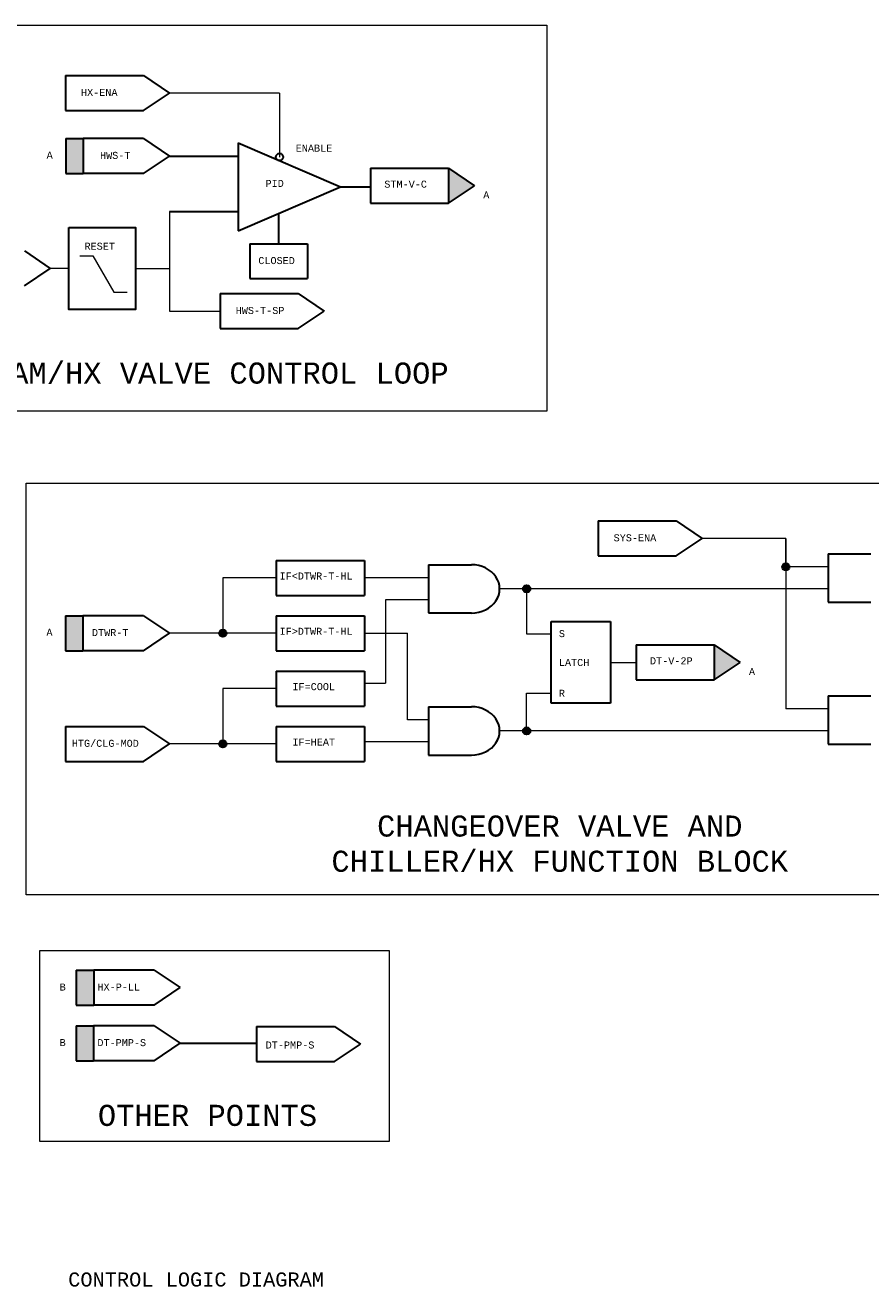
# Model space of a CAD drawing. Header units: inches. Extents: x 2.9 to 32.2, y 0.5 to 18.4.
# Tile 2 of 3: x 13.2 to 25.3, y 0.5 to 18.4. Entities that reach past the tile are written whole.
import ezdxf
from ezdxf.enums import TextEntityAlignment as Align

# ---------------------------------------------------------------- set-up
doc = ezdxf.new("R2010")
doc.units = ezdxf.units.IN
doc.header["$MEASUREMENT"] = 0
for name, color, linetype, lineweight in [('M-ANNO-SYMB', 6, 'Continuous', 30), ('M-ANNO-TEXT', 2, 'Continuous', 30), ('M-DIAG-GRPH', 6, 'Continuous', 13)]:
    doc.layers.add(name, color=color, linetype=linetype, lineweight=lineweight)
doc.styles.add('CONTROLTXT', font='monotxt.shx')

msp = doc.modelspace()

# ---------------------------------------------------------------- hatches: boundary and pattern name
at = {"layer": 'M-ANNO-SYMB'}
for points in [[(13.825, 16.322), (13.825, 16.819), (14.073, 16.819), (14.073, 16.322)], [(19.264, 15.9), (19.264, 16.396), (19.633, 16.148)], [(24.112, 10.731, 1), (24.008, 10.731, 1)], [(20.428, 10.419, 1), (20.325, 10.419, 1)], [(13.822, 9.54), (13.822, 10.036), (14.07, 10.036), (14.07, 9.54)], [(16.109, 9.788, 1), (16.005, 9.788, 1)], [(23.041, 9.125), (23.041, 9.622), (23.41, 9.374)], [(20.428, 8.4, 1), (20.325, 8.4, 1)], [(16.109, 8.215, 1), (16.005, 8.215, 1)], [(13.975, 4.503), (13.975, 4.999), (14.223, 4.999), (14.223, 4.503)], [(13.974, 3.713), (13.974, 4.209), (14.222, 4.209), (14.222, 3.713)]]:
    msp.add_hatch(color=256, dxfattribs=at).paths.add_polyline_path(points, flags=16)

# ---------------------------------------------------------------- linework, layer by layer
for p, q in [((13.823, 17.714), (14.93, 17.714)), ((13.823, 17.714), (13.823, 17.217)), ((14.93, 17.714), (15.3, 17.466)), ((14.93, 17.217), (15.3, 17.466)), ((13.823, 17.217), (14.93, 17.217)), ((13.825, 16.819), (13.825, 16.322)), ((13.825, 16.819), (14.073, 16.819)), ((14.932, 16.819), (14.073, 16.819)), ((14.073, 16.819), (14.073, 16.322)), ((14.932, 16.819), (15.301, 16.571)), ((16.277, 16.758), (16.277, 15.509)), ((16.277, 16.758), (17.729, 16.133)), ((14.932, 16.322), (15.301, 16.571)), ((15.301, 16.571), (16.277, 16.571)), ((13.825, 16.322), (14.073, 16.322)), ((14.932, 16.322), (14.073, 16.322)), ((18.157, 16.396), (19.264, 16.396)), ((18.157, 16.396), (18.157, 15.9)), ((19.264, 16.396), (19.633, 16.148)), ((19.264, 16.396), (19.264, 15.9)), ((19.264, 15.9), (19.633, 16.148)), ((16.277, 15.509), (17.729, 16.133)), ((17.729, 16.133), (18.157, 16.133)), ((15.3, 15.781), (16.277, 15.781)), ((18.157, 15.9), (19.264, 15.9)), ((16.85, 15.755), (16.85, 15.324)), ((16.442, 15.324), (17.261, 15.324)), ((16.442, 15.324), (16.442, 14.828)), ((17.261, 15.324), (17.261, 14.828)), ((13.237, 15.222), (13.606, 14.974)), ((13.237, 14.726), (13.606, 14.974)), ((16.442, 14.828), (17.261, 14.828)), ((16.022, 14.615), (16.022, 14.119)), ((16.022, 14.615), (17.129, 14.615)), ((17.129, 14.615), (17.498, 14.367)), ((17.129, 14.119), (17.498, 14.367)), ((16.022, 14.119), (17.129, 14.119)), ((21.393, 11.384), (22.5, 11.384)), ((21.393, 11.384), (21.393, 10.888)), ((22.5, 11.384), (22.869, 11.136)), ((22.5, 10.888), (22.869, 11.136)), ((16.815, 10.823), (18.072, 10.823)), ((16.815, 10.823), (16.815, 10.327)), ((18.072, 10.823), (18.072, 10.327)), ((18.983, 10.762), (19.591, 10.762)), ((18.983, 10.762), (18.983, 10.076)), ((21.393, 10.888), (22.5, 10.888)), ((24.659, 10.918), (25.266, 10.918)), ((24.659, 10.918), (24.659, 10.232)), ((16.815, 10.327), (18.072, 10.327)), ((24.659, 10.232), (25.266, 10.232)), ((18.983, 10.076), (19.591, 10.076)), ((13.822, 10.036), (13.822, 9.54)), ((13.822, 10.036), (14.07, 10.036)), ((14.07, 10.036), (14.07, 9.54)), ((14.929, 10.036), (14.07, 10.036)), ((14.929, 10.036), (15.298, 9.788)), ((16.815, 10.036), (18.072, 10.036)), ((16.815, 10.036), (16.815, 9.54)), ((18.072, 10.036), (18.072, 9.54)), ((20.722, 8.794), (20.722, 9.953)), ((20.722, 9.953), (21.566, 9.953)), ((21.566, 9.953), (21.566, 8.794)), ((14.929, 9.54), (15.298, 9.788)), ((13.822, 9.54), (14.07, 9.54)), ((14.929, 9.54), (14.07, 9.54)), ((16.815, 9.54), (18.072, 9.54)), ((21.933, 9.622), (23.041, 9.622)), ((21.933, 9.622), (21.933, 9.125)), ((23.041, 9.622), (23.41, 9.374)), ((23.041, 9.622), (23.041, 9.125)), ((23.041, 9.125), (23.41, 9.374)), ((16.815, 9.25), (18.072, 9.25)), ((16.815, 9.25), (16.815, 8.754)), ((18.072, 9.25), (18.072, 8.754)), ((21.933, 9.125), (23.041, 9.125)), ((21.566, 8.794), (20.722, 8.794)), ((24.659, 8.9), (25.266, 8.9)), ((24.659, 8.9), (24.659, 8.213)), ((16.815, 8.754), (18.072, 8.754)), ((18.983, 8.743), (18.983, 8.057)), ((18.983, 8.743), (19.591, 8.743)), ((13.822, 8.463), (14.929, 8.463)), ((13.822, 8.463), (13.822, 7.967)), ((14.929, 8.463), (15.298, 8.215)), ((16.815, 8.463), (18.072, 8.463)), ((16.815, 8.463), (16.815, 7.967)), ((18.072, 8.463), (18.072, 7.967)), ((14.929, 7.967), (15.298, 8.215)), ((24.659, 8.213), (25.266, 8.213)), ((13.822, 7.967), (14.929, 7.967)), ((16.815, 7.967), (18.072, 7.967)), ((18.983, 8.057), (19.591, 8.057)), ((13.975, 4.999), (13.975, 4.503)), ((13.975, 4.999), (14.223, 4.999)), ((14.223, 4.999), (14.223, 4.503)), ((15.082, 4.999), (14.223, 4.999)), ((15.082, 4.999), (15.451, 4.751)), ((15.082, 4.503), (15.451, 4.751)), ((13.975, 4.503), (14.223, 4.503)), ((15.082, 4.503), (14.223, 4.503)), ((13.974, 4.209), (13.974, 3.713)), ((13.974, 4.209), (14.222, 4.209)), ((14.222, 4.209), (14.222, 3.713)), ((15.081, 4.209), (14.222, 4.209)), ((15.081, 4.209), (15.45, 3.961)), ((16.538, 4.197), (16.538, 3.701)), ((16.538, 4.197), (17.645, 4.197)), ((17.645, 4.197), (18.014, 3.949)), ((15.081, 3.713), (15.45, 3.961)), ((15.45, 3.961), (16.538, 3.961)), ((17.645, 3.701), (18.014, 3.949)), ((13.974, 3.713), (14.222, 3.713)), ((15.081, 3.713), (14.222, 3.713)), ((16.538, 3.701), (17.645, 3.701))]:
    msp.add_line(p, q, dxfattribs=at)
for centre in [(16.865, 16.557), (24.06, 10.731), (20.376, 10.419), (16.057, 9.788), (20.376, 8.4), (16.057, 8.215)]:
    msp.add_circle(centre, 0.0518, dxfattribs=at)
for centre in [(19.591, 10.419), (19.591, 8.4)]:
    msp.add_ellipse(centre, major_axis=(-0.401, 0), ratio=0.85591, start_param=1.570796, end_param=4.712389, dxfattribs=at)
msp.add_3dface([(13.868, 15.557), (14.818, 15.557), (14.818, 14.391), (13.868, 14.391)], dxfattribs=at)
at = {"layer": 'M-DIAG-GRPH'}
for p, q in [((16.865, 17.466), (15.3, 17.466)), ((16.865, 17.466), (16.865, 16.557)), ((15.3, 15.781), (15.3, 14.367)), ((14.024, 15.151), (14.21, 15.151)), ((14.21, 15.151), (14.511, 14.635)), ((13.868, 14.974), (13.606, 14.974)), ((14.818, 14.974), (15.3, 14.974)), ((14.511, 14.635), (14.697, 14.635)), ((15.3, 14.367), (16.022, 14.367)), ((24.06, 11.136), (22.869, 11.136)), ((24.06, 10.731), (24.06, 11.136)), ((24.06, 11.136), (24.06, 8.713)), ((24.659, 10.731), (24.06, 10.731)), ((16.815, 10.575), (16.057, 10.575)), ((16.057, 10.575), (16.057, 9.788)), ((18.983, 10.575), (18.072, 10.575)), ((24.659, 10.419), (19.992, 10.419)), ((20.376, 10.419), (20.376, 9.78)), ((18.983, 10.263), (18.372, 10.263)), ((18.372, 10.263), (18.372, 9.079)), ((16.815, 9.788), (15.298, 9.788)), ((18.072, 9.788), (18.684, 9.788)), ((18.684, 8.557), (18.684, 9.788)), ((20.376, 9.78), (20.722, 9.78)), ((21.566, 9.374), (21.933, 9.374)), ((16.815, 9.002), (16.057, 9.002)), ((16.057, 9.002), (16.057, 8.215)), ((18.072, 9.079), (18.372, 9.079)), ((20.376, 8.4), (20.376, 8.936)), ((20.376, 8.936), (20.722, 8.936)), ((24.659, 8.713), (24.06, 8.713)), ((18.983, 8.557), (18.684, 8.557)), ((24.659, 8.4), (19.992, 8.4)), ((16.815, 8.215), (15.298, 8.215)), ((18.983, 8.244), (18.072, 8.244)), ((13.455, 5.278), (18.423, 5.278)), ((13.455, 2.566), (13.455, 5.278)), ((18.423, 5.278), (18.423, 2.566)), ((18.423, 2.566), (13.455, 2.566))]:
    msp.add_line(p, q, dxfattribs=at)
for points in [[(11.649, 18.43), (20.665, 18.43), (20.665, 12.943), (11.649, 12.943)], [(13.262, 11.92), (28.399, 11.92), (28.399, 6.071), (13.262, 6.071)]]:
    msp.add_3dface(points, dxfattribs=at)

# ---------------------------------------------------------------- texts
at = {"layer": 'M-ANNO-TEXT', "style": 'CONTROLTXT'}
for s, p in [('S', (20.834, 9.733)), ('LATCH', (20.834, 9.323)), ('R', (20.834, 8.885))]:
    msp.add_text(s, height=0.1, dxfattribs=at).set_placement(p)
at = {"layer": 'M-ANNO-TEXT', "linetype": 'Continuous', "style": 'CONTROLTXT'}
msp.add_text('CONTROL LOGIC DIAGRAM', height=0.2, dxfattribs=at).set_placement((15.678, 0.503), align=Align.CENTER)
at = {"layer": 'M-ANNO-TEXT', "style": 'CONTROLTXT'}
for s, insert, char_height, width, attachment_point in [('HX-ENA', (14.042, 17.525), 0.1, 0.3441, 1), ('ENABLE', (17.094, 16.733), 0.1, 0.3441, 1), ('A', (13.554, 16.634), 0.1, 0.13092, 1), ('HWS-T', (14.313, 16.63), 0.1, 0.3441, 1), ('PID', (16.665, 16.231), 0.1, 0.22838, 1), ('STM-V-C', (18.353, 16.221), 0.1, 0.3441, 1), ('A', (19.759, 16.068), 0.1, 0.13092, 1), ('RESET', (14.092, 15.339), 0.1, 0.5322, 1), ('CLOSED', (16.562, 15.135), 0.1, 0.3441, 1), ('HWS-T-SP', (16.241, 14.426), 0.1, 0.3441, 1), ('STEAM/HX VALVE CONTROL LOOP', (12.257, 13.636), 0.3, 8.01889, 1), ('SYS-ENA', (21.612, 11.195), 0.1, 0.3441, 1), ('IF<DTWR-T-HL', (16.864, 10.652), 0.1, 1.31295, 1), ('IF>DTWR-T-HL', (16.864, 9.866), 0.1, 1.3129, 1), ('A', (13.551, 9.852), 0.1, 0.13092, 1), ('DTWR-T', (14.198, 9.848), 0.1, 0.3441, 1), ('DT-V-2P', (22.129, 9.446), 0.1, 0.3441, 1), ('A', (23.535, 9.293), 0.1, 0.13092, 1), ('IF=COOL', (17.047, 9.079), 0.1, 1.3129, 1), ('HTG/CLG-MOD', (13.912, 8.274), 0.1, 0.3441, 1), ('IF=HEAT', (17.047, 8.292), 0.1, 1.3129, 1), ('CHANGEOVER VALVE AND CHILLER/HX FUNCTION BLOCK', (20.847, 7.198), 0.3, 8.0189, 2), ('B', (13.739, 4.81), 0.1, 0.1309, 1), ('HX-P-LL', (14.276, 4.81), 0.1, 0.3441, 1), ('B', (13.738, 4.02), 0.1, 0.1309, 1), ('DT-PMP-S', (14.275, 4.02), 0.1, 0.3441, 1), ('DT-PMP-S', (16.667, 3.986), 0.1, 0.3441, 1), ('OTHER POINTS', (15.84, 3.086), 0.3, 4.09529, 2)]:
    msp.add_mtext(s, dxfattribs=dict(at, insert=insert, char_height=char_height, width=width, attachment_point=attachment_point))

doc.saveas('drawing.dxf')
